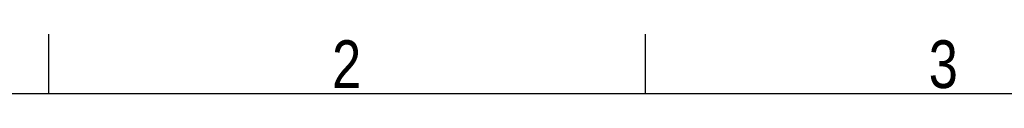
# Model space of a CAD drawing. Header units: millimetres. Extents: x 0 to 420, y 0 to 297.
# Tile 13 of 19: x 54 to 140, y 292 to 297. Entities that reach past the tile are written whole.
import ezdxf

# ---------------------------------------------------------------- set-up
doc = ezdxf.new("R2010")
doc.units = ezdxf.units.MM
doc.layers.add('CARTIGLIO', color=140, linetype='Continuous')
doc.styles.add('SLDTEXTSTYLE2', font='TXT', dxfattribs={"width": 0.821468})

msp = doc.modelspace()

# ---------------------------------------------------------------- linework, layer by layer
at = {"layer": 'CARTIGLIO', "linetype": 'Continuous'}
for p, q in [((56.92228, 291.82257), (56.92228, 296.99679)), ((108.66444, 291.82257), (108.66444, 296.99679)), ((414.8274, 291.82257), (5.18012, 291.82257))]:
    msp.add_line(p, q, dxfattribs=at)

# ---------------------------------------------------------------- texts
at = {"layer": 'CARTIGLIO', "char_height": 4.13937, "attachment_point": 2, "style": 'SLDTEXTSTYLE2'}
for s, insert in [('2', (82.7497, 296.46286)), ('3', (134.49186, 296.46286))]:
    msp.add_mtext(s, dxfattribs=dict(at, insert=insert))

doc.saveas('drawing.dxf')
